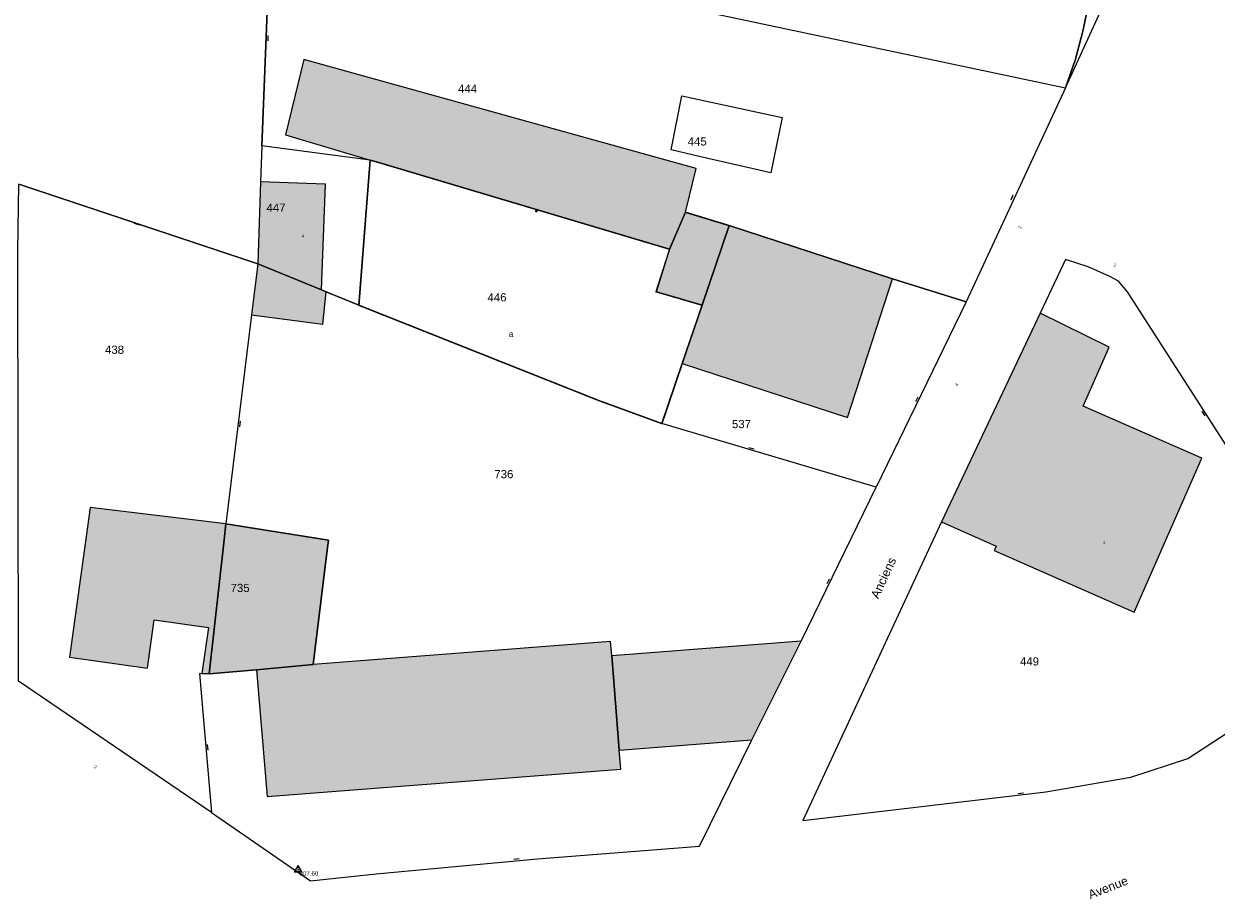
# Model space of a CAD drawing. Header units: metres. Extents: x 1943189 to 1944159, y 7204892 to 7205646.
# Tile 16 of 21: x 1943321 to 1943403, y 7205179 to 7205239. Entities that reach past the tile are written whole.
import ezdxf
from ezdxf.enums import TextEntityAlignment as Align

# ---------------------------------------------------------------- set-up
doc = ezdxf.new("R2010")
doc.units = ezdxf.units.M
doc.header["$LTSCALE"] = 2
doc.linetypes.add('CONTINU', pattern=[0])
doc.linetypes.add('PCI_SUBDIV', pattern=[6, 4, -2])
for name, color, linetype in [('1PARCELLE', 150, 'Continuous'), ('1SUBDFISC', 7, 'PCI_SUBDIV'), ('1TROUPARCELLE', 7, 'CONTINU'), ('3BATIDUR', 7, 'CONTINU'), ('3BATIDUR_H', 31, 'Continuous'), ('3CLOTNONMI', 7, 'CONTINU'), ('3MURNONMI', 7, 'CONTINU'), ('3NUMVOIE', 30, 'CONTINU'), ('3PARCELLETEX', 150, 'CONTINU'), ('3SUBDFISCTEX', 7, 'CONTINU'), ('3ZONCOMMTEX', 7, 'CONTINU'), ('Station', 7, 'Continuous'), ('TopoAlt', 3, 'Continuous'), ('TOPOJIS Station', 7, 'Continuous')]:
    doc.layers.add(name, color=color, linetype=linetype)
doc.styles.get("Standard").update_dxf_attribs({"font": 'arial.ttf'})

# ---------------------------------------------------------------- blocks, each defined once
blk = doc.blocks.new('6607662.20')
at = {"color": 0}
blk.add_point((0, 0), dxfattribs=at)
at = {"layer": 'TopoAlt'}
blk.add_attdef('ALT', text='', height=0.3, dxfattribs=at).set_placement((0.1, -0.1), align=Align.TOP_LEFT)
blk = doc.blocks.new('t004')
at = {"color": 0}
blk.add_line((0, 0), (0, 0), dxfattribs=at)
blk.add_lwpolyline([(0.259834, -0.149954), (-0.000053, 0.3), (-0.259781, -0.150046)], close=True, dxfattribs=at)
blk.add_circle((0, 0), 0.15, dxfattribs=at)
blk = doc.blocks.new('CLOTNOMI')
at = {"const_width": 0.38}
blk.add_lwpolyline([(-0.19, 0.37, 1), (0.19, 0.37, 1)], format="xyb", close=True, dxfattribs=at)
blk = doc.blocks.new('MURNOMI')
blk.add_line((-0.75, 0.5), (0.75, 0.5))

msp = doc.modelspace()

# ---------------------------------------------------------------- hatches: boundary and pattern name
at = {"layer": '3BATIDUR_H'}
for points in [[(1943365.52, 7205223.492), (1943366.6, 7205226.022), (1943367.34, 7205229.022), (1943340.48, 7205236.482), (1943339.21, 7205231.332), (1943345.02, 7205229.592), (1943345.69, 7205229.402)], [(1943341.95, 7205227.942), (1943337.51, 7205228.112), (1943337.33, 7205222.502), (1943341.68, 7205220.722)], [(1943366.6, 7205226.022), (1943365.52, 7205223.492), (1943364.59, 7205220.582), (1943367.74, 7205219.662), (1943369.6, 7205225.112)], [(1943377.7, 7205211.962), (1943380.78, 7205221.472), (1943369.6, 7205225.112), (1943367.74, 7205219.662), (1943366.39, 7205215.662)], [(1943341.78, 7205218.352), (1943342, 7205220.582), (1943341.68, 7205220.722), (1943337.33, 7205222.502), (1943336.89, 7205218.992)], [(1943397.33, 7205198.652), (1943401.96, 7205209.182), (1943393.84, 7205212.752), (1943395.61, 7205216.782), (1943390.9, 7205219.112), (1943384.13, 7205204.822), (1943387.89, 7205203.172), (1943387.75, 7205202.862)], [(1943335.13, 7205204.682), (1943325.85, 7205205.812), (1943324.42, 7205195.562), (1943329.76, 7205194.812), (1943330.23, 7205198.122), (1943333.94, 7205197.602), (1943333.5, 7205194.432), (1943334, 7205194.412), (1943337.24, 7205194.692), (1943341.11, 7205195.062), (1943342.06, 7205202.712), (1943342.17, 7205203.562)], [(1943361.48, 7205196.642), (1943341.11, 7205195.062), (1943337.24, 7205194.692), (1943337.96, 7205186.012), (1943362.17, 7205187.902), (1943362.07, 7205189.202), (1943361.57, 7205195.652)], [(1943374.53, 7205196.652), (1943361.57, 7205195.652), (1943362.07, 7205189.202), (1943371.15, 7205189.912)]]:
    msp.add_hatch(color=256, dxfattribs=at).paths.add_polyline_path(points)

# ---------------------------------------------------------------- linework, layer by layer
at = {"layer": '1PARCELLE'}
msp.add_lwpolyline([(1943320.83, 7205277.832), (1943321.64, 7205278.222), (1943321.64, 7205278.222), (1943321.64, 7205277.812), (1943321.58, 7205272.432), (1943324.55, 7205272.412), (1943324.61, 7205277.782), (1943324.63, 7205279.672), (1943338.36, 7205285.992), (1943343.26, 7205289.022), (1943342.81, 7205273.902), (1943338.84, 7205274.102), (1943338.61, 7205257.462), (1943341.7, 7205257.302), (1943340.35, 7205251.282), (1943339.16, 7205245.872), (1943337.98, 7205240.332), (1943337.59, 7205230.582), (1943337.51, 7205228.112), (1943337.33, 7205222.502), (1943320.97, 7205227.942)], dxfattribs=at)
for points in [[(1943399.22, 7205249.982), (1943396.36, 7205250.582), (1943362.23, 7205257.762), (1943349.94, 7205260.242), (1943348.89, 7205260.452), (1943342.66, 7205261.642), (1943341.81, 7205257.822), (1943341.7, 7205257.302), (1943340.35, 7205251.282), (1943342.77, 7205250.762), (1943360.06, 7205247.042), (1943394.08, 7205239.712), (1943393.85, 7205238.522), (1943393.32, 7205236.512), (1943392.63, 7205234.552), (1943395.06, 7205239.812), (1943399.22, 7205249.982)], [(1943392.63, 7205234.552), (1943393.32, 7205236.512), (1943393.85, 7205238.522), (1943394.08, 7205239.712), (1943360.06, 7205247.042), (1943342.77, 7205250.762), (1943340.35, 7205251.282), (1943339.16, 7205245.872), (1943392.63, 7205234.552)], [(1943380.78, 7205221.472), (1943369.6, 7205225.112), (1943366.6, 7205226.022), (1943365.52, 7205223.492), (1943345.69, 7205229.402), (1943345.02, 7205229.592), (1943337.59, 7205230.582), (1943337.98, 7205240.332), (1943339.16, 7205245.872), (1943392.63, 7205234.552), (1943385.83, 7205219.882), (1943380.78, 7205221.472)], [(1943367.55, 7205229.852), (1943365.62, 7205230.302), (1943366.35, 7205234.002), (1943373.23, 7205232.512), (1943372.45, 7205228.712), (1943367.55, 7205229.852)], [(1943337.33, 7205222.502), (1943341.68, 7205220.722), (1943342, 7205220.582), (1943344.25, 7205219.652), (1943345.02, 7205229.592), (1943337.59, 7205230.582), (1943337.51, 7205228.112), (1943337.33, 7205222.502)], [(1943369.6, 7205225.112), (1943366.6, 7205226.022), (1943365.52, 7205223.492), (1943345.69, 7205229.402), (1943345.02, 7205229.592), (1943344.25, 7205219.652), (1943360.67, 7205213.132), (1943365, 7205211.552), (1943366.39, 7205215.662), (1943367.74, 7205219.662), (1943369.6, 7205225.112)], [(1943320.97, 7205227.942), (1943337.33, 7205222.502), (1943336.89, 7205218.992), (1943335.13, 7205204.682), (1943335.01, 7205203.592), (1943334, 7205194.412), (1943333.32, 7205194.442), (1943334.15, 7205184.932), (1943320.94, 7205193.912), (1943320.89, 7205223.352), (1943320.97, 7205227.942)], [(1943385.83, 7205219.882), (1943379.66, 7205207.202), (1943365, 7205211.552), (1943366.39, 7205215.662), (1943367.74, 7205219.662), (1943369.6, 7205225.112), (1943380.78, 7205221.472), (1943385.83, 7205219.882)], [(1943374.65, 7205184.382), (1943391.29, 7205186.332), (1943397.1, 7205187.352), (1943401, 7205188.622), (1943407.52, 7205192.872), (1943408.87, 7205196.352), (1943409, 7205197.122), (1943408.22, 7205202.932), (1943396.88, 7205220.582), (1943396.27, 7205221.312), (1943395.67, 7205221.632), (1943394.18, 7205222.292), (1943392.64, 7205222.792), (1943390.9, 7205219.112), (1943384.13, 7205204.822), (1943374.65, 7205184.382)], [(1943335.13, 7205204.682), (1943342.17, 7205203.562), (1943342.06, 7205202.712), (1943341.11, 7205195.062), (1943337.24, 7205194.692), (1943334, 7205194.412), (1943333.32, 7205194.442), (1943334.15, 7205184.932), (1943340.94, 7205180.252), (1943345.43, 7205180.722), (1943356.48, 7205181.752), (1943367.56, 7205182.622), (1943371.15, 7205189.912), (1943374.53, 7205196.652), (1943379.66, 7205207.202), (1943365, 7205211.552), (1943360.67, 7205213.132), (1943344.25, 7205219.652), (1943342, 7205220.582), (1943341.68, 7205220.722), (1943337.33, 7205222.502), (1943336.89, 7205218.992), (1943335.13, 7205204.682)], [(1943335.13, 7205204.682), (1943342.17, 7205203.562), (1943342.06, 7205202.712), (1943341.11, 7205195.062), (1943337.24, 7205194.692), (1943334, 7205194.412), (1943335.01, 7205203.592), (1943335.13, 7205204.682)]]:
    msp.add_lwpolyline(points, close=True, dxfattribs=at)
at = {"layer": '1SUBDFISC', "ltscale": 0.5, "const_width": 0.1}
for points in [[(1943364.59, 7205220.582), (1943365.52, 7205223.492), (1943345.69, 7205229.402), (1943345.02, 7205229.592), (1943344.25, 7205219.652), (1943360.67, 7205213.132), (1943365, 7205211.552), (1943366.39, 7205215.662), (1943367.74, 7205219.662), (1943364.59, 7205220.582)], [(1943366.6, 7205226.022), (1943365.52, 7205223.492), (1943364.59, 7205220.582), (1943367.74, 7205219.662), (1943369.6, 7205225.112), (1943366.6, 7205226.022)]]:
    msp.add_lwpolyline(points, close=True, dxfattribs=at)
at = {"layer": '1TROUPARCELLE'}
msp.add_lwpolyline([(1943367.55, 7205229.852), (1943365.62, 7205230.302), (1943366.35, 7205234.002), (1943373.23, 7205232.512), (1943372.45, 7205228.712), (1943367.55, 7205229.852)], close=True, dxfattribs=at)
at = {"layer": '3BATIDUR'}
for points in [[(1943365.52, 7205223.492), (1943366.6, 7205226.022), (1943367.34, 7205229.022), (1943340.48, 7205236.482), (1943339.21, 7205231.332), (1943345.02, 7205229.592), (1943345.69, 7205229.402), (1943365.52, 7205223.492)], [(1943341.95, 7205227.942), (1943337.51, 7205228.112), (1943337.33, 7205222.502), (1943341.68, 7205220.722), (1943341.95, 7205227.942)], [(1943366.6, 7205226.022), (1943365.52, 7205223.492), (1943364.59, 7205220.582), (1943367.74, 7205219.662), (1943369.6, 7205225.112), (1943366.6, 7205226.022)], [(1943377.7, 7205211.962), (1943380.78, 7205221.472), (1943369.6, 7205225.112), (1943367.74, 7205219.662), (1943366.39, 7205215.662), (1943377.7, 7205211.962)], [(1943341.78, 7205218.352), (1943342, 7205220.582), (1943341.68, 7205220.722), (1943337.33, 7205222.502), (1943336.89, 7205218.992), (1943341.78, 7205218.352)], [(1943397.33, 7205198.652), (1943401.96, 7205209.182), (1943393.84, 7205212.752), (1943395.61, 7205216.782), (1943390.9, 7205219.112), (1943384.13, 7205204.822), (1943387.89, 7205203.172), (1943387.75, 7205202.862), (1943397.33, 7205198.652)], [(1943335.13, 7205204.682), (1943325.85, 7205205.812), (1943324.42, 7205195.562), (1943329.76, 7205194.812), (1943330.23, 7205198.122), (1943333.94, 7205197.602), (1943333.5, 7205194.432), (1943334, 7205194.412), (1943337.24, 7205194.692), (1943341.11, 7205195.062), (1943342.06, 7205202.712), (1943342.17, 7205203.562), (1943335.13, 7205204.682)], [(1943361.48, 7205196.642), (1943341.11, 7205195.062), (1943337.24, 7205194.692), (1943337.96, 7205186.012), (1943362.17, 7205187.902), (1943362.07, 7205189.202), (1943361.57, 7205195.652), (1943361.48, 7205196.642)], [(1943374.53, 7205196.652), (1943361.57, 7205195.652), (1943362.07, 7205189.202), (1943371.15, 7205189.912), (1943374.53, 7205196.652)]]:
    msp.add_lwpolyline(points, close=True, dxfattribs=at)

# ---------------------------------------------------------------- block references
at = {"layer": '3CLOTNONMI', "xscale": 0.25, "yscale": 0.25, "rotation": 163.8}
msp.add_blockref('CLOTNOMI', (1943356.42, 7205226.202), dxfattribs=at)
at = {"layer": '3MURNONMI', "xscale": 0.25, "yscale": 0.25}
for p, rotation in [((1943337.88, 7205237.952), 268.1), ((1943389.09, 7205226.992), 65.7), ((1943329.1, 7205225.312), 161.6), ((1943382.57, 7205213.172), 64.5), ((1943402.19, 7205212.312), 123.1), ((1943335.97, 7205211.542), 263.4), ((1943371.09, 7205209.752), 343.9), ((1943376.5, 7205200.712), 64.4), ((1943333.76, 7205189.372), 275.4), ((1943389.58, 7205186.132), 7.1), ((1943355.05, 7205181.632), 6)]:
    msp.add_blockref('MURNOMI', p, dxfattribs=dict(at, rotation=rotation))
at = {"layer": 'Station'}
msp.add_blockref('t004', (1943340.082, 7205181.004), dxfattribs=at)
msp.add_blockref('t004', (1943340.082, 7205181.004), dxfattribs=at)
msp.add_blockref('t004', (1943340.082, 7205181.004), dxfattribs=at)
msp.add_blockref('t004', (1943340.082, 7205181.004), dxfattribs=at)
at = {"layer": 'TOPOJIS Station'}
ref = msp.add_blockref('6607662.20', (1943340.082, 7205181.004, 307.604), dxfattribs=at)
ref.add_attrib('ALT', '307.60', dxfattribs={"layer": 'TopoAlt', "height": 0.3}).set_placement((1943340.182, 7205180.905, 307.604), align=Align.TOP_LEFT)

# ---------------------------------------------------------------- texts
at = {"layer": '3NUMVOIE'}
for s, rotation, p in [('2', 62.9, (1943389.57, 7205224.872)), ('1', 333.2, (1943395.9, 7205222.352)), ('4', 64.5, (1943385.24, 7205214.102)), ('2', 326.3, (1943326.08, 7205188.002))]:
    msp.add_text(s, height=0.22, rotation=rotation, dxfattribs=at).set_placement(p)
for s, p in [('4', (1943340.33, 7205224.282)), ('1', (1943395.18, 7205203.302))]:
    msp.add_text(s, height=0.22, dxfattribs=at).set_placement(p)
at = {"layer": '3PARCELLETEX'}
for s, p in [('444', (1943351.03, 7205234.202)), ('445', (1943366.76, 7205230.592)), ('447', (1943337.92, 7205226.062)), ('446', (1943353.05, 7205219.922)), ('438', (1943326.86, 7205216.332)), ('537', (1943369.79, 7205211.242)), ('736', (1943353.52, 7205207.812)), ('735', (1943335.46, 7205200.022)), ('449', (1943389.51, 7205194.992))]:
    msp.add_text(s, height=0.56, dxfattribs=at).set_placement(p)
at = {"layer": '3SUBDFISCTEX'}
msp.add_text('a', height=0.4, dxfattribs=at).set_placement((1943354.51, 7205217.492))
at = {"layer": '3ZONCOMMTEX'}
for s, rotation, p in [('Anciens', 65.2, (1943379.81, 7205199.512)), ('Avenue', 21.5, (1943394.33, 7205178.992))]:
    msp.add_text(s, height=0.6, rotation=rotation, dxfattribs=at).set_placement(p)

doc.saveas('drawing.dxf')
